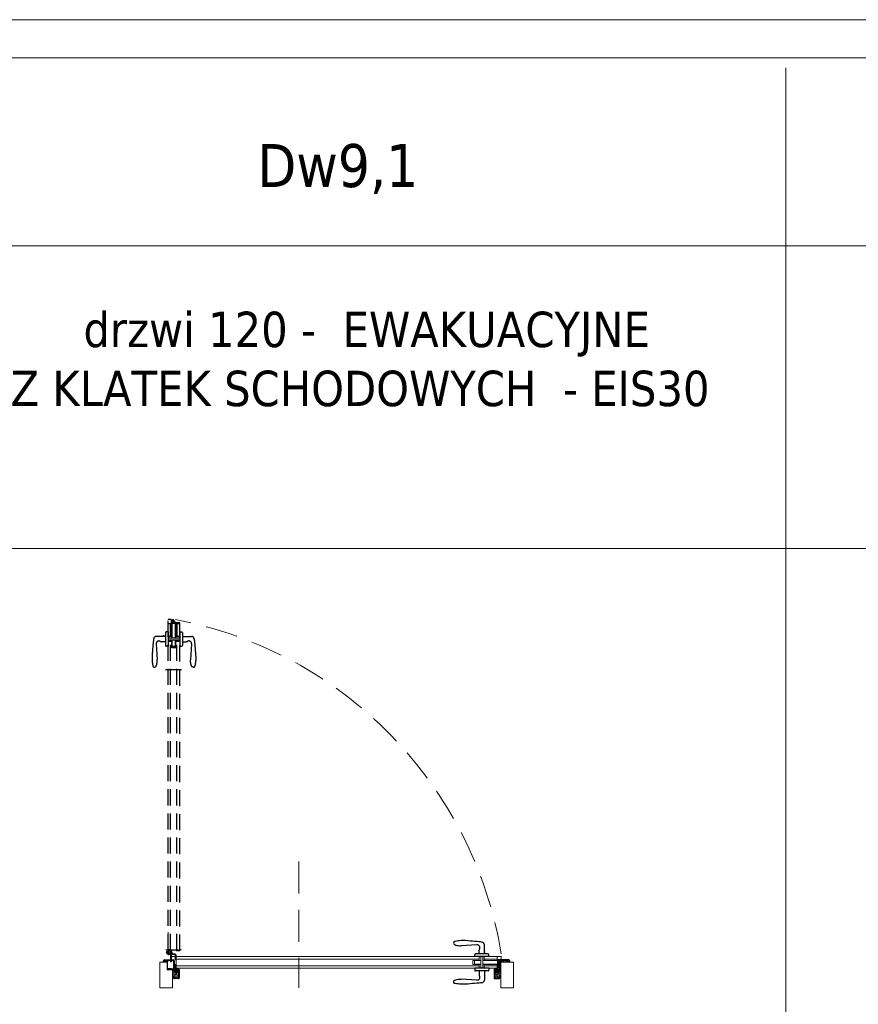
# Model space of a CAD drawing. Header units: millimetres. Extents: x 23192 to 149900, y -396339 to -79279.
# Tile 85 of 136: x 74805 to 75137, y -210549 to -210159. Entities that reach past the tile are written whole.
import ezdxf

# ---------------------------------------------------------------- set-up
doc = ezdxf.new("R2010")
doc.units = ezdxf.units.MM
for name, pattern in [('CENTER', [0.6, 0.375, -0.075, 0.075, -0.075]), ('DASHED', [19.05, 12.7, -6.35]), ('HIDDENX2', [19.05, 12.7, -6.35])]:
    doc.linetypes.add(name, pattern=pattern)
doc.layers.get('0').update_dxf_attribs({"lineweight": 0})
for name, color, linetype, lineweight in [('! Ślusarka opisy', 2, 'Continuous', 15), ('0_LEGENDA', 7, 'Continuous', 13), ('Drzwi - hatch', 8, 'Continuous', 5), ('Drzwi KRAWĘDZIE', 7, 'Continuous', 20)]:
    doc.layers.add(name, color=color, linetype=linetype, lineweight=lineweight)
for name, color, linetype in [('A_drzwi', 3, 'Continuous'), ('Drzwi - klamki', 150, 'Continuous'), ('Drzwi PRZER-DUŻA', 240, 'DASHED'), ('GRUBA', 4, 'Continuous'), ('GRUBA-2', 210, 'Continuous'), ('zawias', 7, 'Continuous')]:
    doc.layers.add(name, color=color, linetype=linetype)
doc.styles.add('ARIAL', font='tahoma.ttf')

msp = doc.modelspace()

# ---------------------------------------------------------------- hatches: boundary and pattern name
at = {"layer": 'Drzwi - hatch'}
h = msp.add_hatch(dxfattribs=at)
h.set_pattern_fill('AR-CONC', color=256, scale=0.003, angle=180)
h.set_pattern_definition([(230, (75407.76853, -207119.36813), (-0.546554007, 0.047817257), [0.05715, -0.62865]), (175, (75407.76853, -207119.3681), (0.10573026, -0.57317054), [0.04572, -0.50292175]), (280.451445, (75407.723, -207119.36414), (-0.44082374, -0.525353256), [0.04857003, -0.53427073]), (226.1842, (75407.7685, -207119.5205), (-0.81323712, 0.12612698), [0.085725, -0.942975]), (276.635558, (75407.7008, -207119.51), (-0.7122124, -0.74227837), [0.07285507, -0.80140682]), (171.18415, (75407.7685, -207119.5205), (-0.7122124, -0.74227837), [0.0685799, -0.7543792]), (201, (75407.69233, -207119.48243), (-0.454843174, 0.306795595), [0.05715, -0.62865]), (146, (75407.69233, -207119.4824), (-0.185406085, -0.5525639), [0.04572, -0.50292]), (251.451445, (75407.65443, -207119.45686), (-0.64024926, -0.24576831), [0.04857003, -0.53426981]), (217.5, (75407.76853, -207119.36813), (-0.00926581, -0.253665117), [0, -0.496824, 0, -0.51054, 0, -0.504825]), (187.5, (75407.76853, -207119.36813), (-0.200458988, -0.300541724), [0, -0.291084, 0, -0.485394, 0, -0.192405]), (147.5, (75407.93846, -207119.36813), (-0.406771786, 0.017186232), [0, -0.1905, 0, -0.59436, 0, -0.78867]), (137.5, (75408.01466, -207119.36813), (-0.444387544, -0.076279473), [0, -0.24765, 0, -0.394716, 0, -0.56007])])
h.paths.add_polyline_path([(74865.166, -210538.235), (74865.666, -210538.235), (74865.666, -210537.675), (74865.846, -210537.675), (74865.846, -210538.235, 0.4142136), (74866.006, -210538.395), (74867.576, -210538.395, 0.4142136), (74867.736, -210538.235), (74867.736, -210535.05, 1), (74867.546, -210535.05), (74867.546, -210535.715, -0.4142136), (74867.206, -210536.055), (74866.026, -210536.055, -0.4142136), (74865.686, -210535.715), (74865.686, -210534.855), (74864.886, -210534.855), (74864.886, -210534.655), (74863.286, -210534.655), (74863.286, -210531.355), (74862.006, -210531.355, 0.4142136), (74861.846, -210531.515), (74861.846, -210532.075), (74863.166, -210532.075), (74863.166, -210535.075), (74865.166, -210535.075)])
h = msp.add_hatch(dxfattribs=at)
h.set_pattern_fill('AR-CONC', color=256, scale=0.003, angle=180)
h.set_pattern_definition([(230, (75224.39557, -207061.1369), (-0.546554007, 0.047817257), [0.05715, -0.62865]), (175, (75224.39557, -207061.1369), (0.10573026, -0.57317054), [0.04572, -0.50292175]), (280.451445, (75224.35, -207061.13293), (-0.44082374, -0.525353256), [0.04857003, -0.53427073]), (226.1842, (75224.3956, -207061.2893), (-0.81323712, 0.12612698), [0.085725, -0.942975]), (276.635558, (75224.3278, -207061.2788), (-0.7122124, -0.74227837), [0.07285507, -0.80140682]), (171.18415, (75224.3956, -207061.2893), (-0.7122124, -0.74227837), [0.0685799, -0.7543792]), (201, (75224.31937, -207061.2512), (-0.454843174, 0.306795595), [0.05715, -0.62865]), (146, (75224.31937, -207061.2512), (-0.185406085, -0.5525639), [0.04572, -0.50292]), (251.451445, (75224.28147, -207061.22565), (-0.64024926, -0.24576831), [0.04857003, -0.53426981]), (217.5, (75224.39557, -207061.13692), (-0.00926581, -0.253665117), [0, -0.496824, 0, -0.51054, 0, -0.504825]), (187.5, (75224.39557, -207061.13692), (-0.200458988, -0.300541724), [0, -0.291084, 0, -0.485394, 0, -0.192405]), (147.5, (75224.5655, -207061.13692), (-0.406771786, 0.017186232), [0, -0.1905, 0, -0.59436, 0, -0.78867]), (137.5, (75224.6417, -207061.13692), (-0.444387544, -0.076279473), [0, -0.24765, 0, -0.394716, 0, -0.56007])])
h.paths.add_polyline_path([(74992.596, -210538.235, 0.4142136), (74992.756, -210538.395), (74994.326, -210538.395, 0.4142136), (74994.486, -210538.235), (74994.486, -210537.675), (74994.666, -210537.675), (74994.666, -210538.235), (74995.166, -210538.235), (74995.166, -210532.075), (74995.166, -210531.355), (74994.806, -210531.355, 0.4142136), (74994.646, -210531.515), (74994.646, -210535.715, -0.4142136), (74994.306, -210536.055), (74993.126, -210536.055, -0.4142136), (74992.786, -210535.715), (74992.786, -210535.05, 1), (74992.596, -210535.05)])
h.paths.add_polyline_path([(74995.166, -210532.075), (74998.486, -210532.075), (74998.486, -210531.515, 0.4142136), (74998.326, -210531.355), (74995.866, -210531.355), (74995.166, -210531.355)])

# ---------------------------------------------------------------- linework, layer by layer
at = {"layer": '! Ślusarka opisy', "linetype": 'HIDDENX2'}
msp.add_lwpolyline([(74915.166, -210492.275), (74915.166, -210542.275)], dxfattribs=at)
at = {"layer": '! Ślusarka opisy', "color": 8, "linetype": 'HIDDENX2'}
msp.add_arc((74836.342, -210554.862), 161.074, 9.29964, 79.25301, dxfattribs=at)
at = {"linetype": 'CENTER', "ltscale": 0.5}
msp.add_line((74868.793, -210527.225), (74862.429, -210527.225), dxfattribs=at)
at = {"linetype": 'CENTER', "ltscale": 0.2}
for p, q in [((74865.016, -210528.067), (74862.616, -210528.067)), ((74863.816, -210529.267), (74863.816, -210526.867))]:
    msp.add_line(p, q, dxfattribs=at)
for p, q in [((74863.791, -210528.042), (74863.566, -210528.042)), ((74863.566, -210528.042), (74863.566, -210528.092)), ((74863.566, -210528.092), (74863.791, -210528.092)), ((74863.841, -210527.792), (74863.791, -210527.792)), ((74863.791, -210527.792), (74863.791, -210528.042)), ((74863.791, -210528.092), (74863.791, -210528.317)), ((74863.791, -210528.317), (74863.841, -210528.317)), ((74863.841, -210528.042), (74863.841, -210527.792)), ((74864.091, -210528.042), (74863.841, -210528.042)), ((74863.841, -210528.317), (74863.841, -210528.092)), ((74863.841, -210528.092), (74864.091, -210528.092)), ((74864.091, -210528.092), (74864.091, -210528.042))]:
    msp.add_line(p, q)
at = {"ltscale": 0.2}
for p, q in [((74863.816, -210528.717), (74866.166, -210528.717)), ((74866.166, -210529.067), (74863.816, -210529.067)), ((74864.576, -210528.717), (74864.31, -210528.489)), ((74864.466, -210531.967), (74864.466, -210529.067)), ((74864.816, -210528.067), (74864.816, -210528.717)), ((74864.816, -210529.067), (74864.816, -210531.967)), ((74865.066, -210527.967), (74865.066, -210528.717)), ((74866.266, -210531.167), (74866.266, -210529.167)), ((74866.616, -210529.167), (74866.616, -210531.167)), ((74864.816, -210529.267), (74864.466, -210529.267)), ((74864.816, -210531.967), (74864.466, -210531.967)), ((74866.616, -210531.167), (74866.266, -210531.167))]:
    msp.add_line(p, q, dxfattribs=at)
msp.add_circle((74863.816, -210528.067), 0.65, dxfattribs=at)
for centre, radius, start, end in [((74863.816, -210528.067), 1, 319.4584, 270), ((74866.166, -210529.167), 0.45, 0, 90), ((74866.166, -210529.167), 0.1, 0, 90)]:
    msp.add_arc(centre, radius, start, end, dxfattribs=at)
at = {"layer": '0_LEGENDA', "linetype": 'ByBlock', "ltscale": 5}
for p, q in [((75107.824, -211350.81), (75107.824, -210178.512)), ((67487.721, -210248.82), (76925.659, -210248.814)), ((67487.721, -210368.468), (76925.547, -210368.463))]:
    msp.add_line(p, q, dxfattribs=at)
at = {"layer": '0_LEGENDA'}
for points in [[(76925.743, -210159.522), (67472.722, -210159.421), (67475.781, -212469.617), (76943.365, -212469.693)], [(76929.162, -212454.649), (67490.781, -212454.652), (67487.721, -210174.456), (76925.729, -210174.459)]]:
    msp.add_lwpolyline(points, dxfattribs=at)
at = {"layer": 'A_drzwi', "linetype": 'ByBlock'}
msp.add_arc((74861.689, -210511.185), 95.527, 89.4002, 89.40516, dxfattribs=at)
at = {"layer": 'Drzwi - klamki', "ltscale": 0.2}
for p, q in [((74985.666, -210525.22), (74979.416, -210525.615)), ((74988.616, -210528.815), (74988.616, -210525.215)), ((74984.766, -210529.875), (74984.766, -210529.115)), ((74990.066, -210528.815), (74985.066, -210528.815)), ((74986.516, -210528.815), (74986.516, -210527.333)), ((74988.816, -210527.815), (74988.616, -210527.815)), ((74988.816, -210528.315), (74988.616, -210528.315)), ((74988.816, -210528.315), (74988.816, -210527.815)), ((74990.366, -210529.875), (74990.366, -210529.115)), ((74990.366, -210529.875), (74984.766, -210529.875)), ((74990.366, -210529.875), (74984.766, -210529.875)), ((74990.366, -210534.475), (74984.766, -210534.475)), ((74984.766, -210534.475), (74984.766, -210535.235)), ((74990.066, -210535.535), (74985.066, -210535.535)), ((74986.516, -210535.535), (74986.516, -210537.017)), ((74988.616, -210535.535), (74988.616, -210539.135)), ((74990.366, -210534.475), (74990.366, -210535.235)), ((74985.666, -210539.13), (74979.416, -210538.735))]:
    msp.add_line(p, q, dxfattribs=at)
at = {"layer": 'Drzwi - klamki'}
for p, q in [((74865.866, -210533.375), (74866.066, -210533.375)), ((74865.866, -210534.375), (74865.866, -210533.375)), ((74865.866, -210533.375), (74866.066, -210533.575)), ((74865.965, -210533.375), (74865.866, -210533.474)), ((74866.064, -210533.375), (74865.866, -210533.572)), ((74866.066, -210533.471), (74865.866, -210533.671)), ((74865.866, -210533.474), (74866.066, -210533.674)), ((74866.066, -210533.57), (74865.866, -210533.77)), ((74865.866, -210533.572), (74866.066, -210533.772)), ((74866.066, -210533.669), (74865.866, -210533.869)), ((74865.866, -210533.671), (74866.066, -210533.871)), ((74866.066, -210533.767), (74865.866, -210533.967)), ((74865.866, -210533.77), (74866.066, -210533.97)), ((74866.066, -210533.866), (74865.866, -210534.066)), ((74865.866, -210533.869), (74866.066, -210534.069)), ((74866.066, -210533.965), (74865.866, -210534.165)), ((74865.866, -210533.967), (74866.066, -210534.167)), ((74866.066, -210534.064), (74865.866, -210534.264)), ((74865.866, -210534.066), (74866.066, -210534.266)), ((74866.066, -210534.163), (74865.866, -210534.363)), ((74865.866, -210534.165), (74866.066, -210534.365)), ((74865.866, -210534.264), (74865.977, -210534.375)), ((74865.866, -210534.363), (74865.879, -210534.375)), ((74866.066, -210534.375), (74865.866, -210534.375)), ((74866.066, -210535.275), (74865.881, -210535.089)), ((74866.066, -210535.575), (74865.881, -210535.389)), ((74866.052, -210535.86), (74865.881, -210535.689)), ((74866.066, -210535.133), (74865.952, -210535.019)), ((74866.066, -210535.433), (74865.952, -210535.319)), ((74866.066, -210535.733), (74865.952, -210535.619)), ((74866.066, -210534.261), (74865.953, -210534.375)), ((74865.965, -210533.375), (74866.066, -210533.476)), ((74866.066, -210534.36), (74866.052, -210534.375)), ((74866.064, -210533.375), (74866.066, -210533.377)), ((74866.066, -210533.375), (74866.066, -210534.375)), ((74866.066, -210535.133), (74866.087, -210535.075)), ((74866.066, -210535.275), (74866.066, -210535.433)), ((74866.066, -210535.575), (74866.066, -210535.733)), ((74866.087, -210535.075), (74866.494, -210535.075)), ((74866.087, -210535.875), (74867.216, -210535.875)), ((74866.166, -210535.175), (74866.166, -210535.379)), ((74866.166, -210535.175), (74866.494, -210535.175)), ((74866.166, -210535.379), (74866.631, -210535.494)), ((74866.166, -210535.482), (74866.652, -210535.602)), ((74866.166, -210535.482), (74866.166, -210535.775)), ((74866.166, -210535.775), (74867.116, -210535.775)), ((74866.544, -210535.02), (74866.507, -210534.64)), ((74866.93, -210534.525), (74866.606, -210534.525)), ((74866.644, -210535.01), (74866.61, -210534.669)), ((74866.631, -210535.494), (74867.136, -210535.132)), ((74866.913, -210534.625), (74866.65, -210534.625)), ((74866.652, -210535.602), (74867.116, -210535.269)), ((74867.116, -210535.269), (74867.116, -210535.775)), ((74867.216, -210535.279), (74867.216, -210535.414)), ((74867.216, -210535.414), (74867.281, -210535.35)), ((74867.216, -210535.556), (74867.352, -210535.42)), ((74867.216, -210535.556), (74867.216, -210535.733)), ((74867.216, -210535.733), (74867.281, -210535.669)), ((74867.216, -210535.875), (74867.352, -210535.739)), ((74867.289, -210535.234), (74867.366, -210535.273)), ((74867.366, -210535.075), (74867.38, -210534.934)), ((74992.966, -210535.075), (74992.953, -210534.934)), ((74993.044, -210535.234), (74992.966, -210535.273)), ((74993.116, -210535.556), (74992.981, -210535.42)), ((74993.116, -210535.875), (74992.981, -210535.739)), ((74993.116, -210535.414), (74993.052, -210535.35)), ((74993.116, -210535.733), (74993.052, -210535.669)), ((74993.116, -210535.279), (74993.116, -210535.414)), ((74993.116, -210535.556), (74993.116, -210535.733)), ((74994.246, -210535.875), (74993.116, -210535.875)), ((74993.701, -210535.494), (74993.197, -210535.132)), ((74993.681, -210535.602), (74993.216, -210535.269)), ((74993.216, -210535.269), (74993.216, -210535.775)), ((74994.166, -210535.775), (74993.216, -210535.775)), ((74993.402, -210534.525), (74993.726, -210534.525)), ((74993.42, -210534.625), (74993.683, -210534.625)), ((74994.166, -210535.482), (74993.681, -210535.602)), ((74993.689, -210535.01), (74993.722, -210534.669)), ((74994.166, -210535.379), (74993.701, -210535.494)), ((74993.789, -210535.02), (74993.826, -210534.64)), ((74994.246, -210535.075), (74993.838, -210535.075)), ((74994.166, -210535.175), (74993.838, -210535.175)), ((74994.166, -210535.175), (74994.166, -210535.379)), ((74994.166, -210535.482), (74994.166, -210535.775)), ((74994.266, -210535.133), (74994.246, -210535.075)), ((74994.466, -210533.375), (74994.266, -210533.375)), ((74994.266, -210533.375), (74994.266, -210534.375)), ((74994.466, -210533.375), (74994.266, -210533.575)), ((74994.368, -210533.375), (74994.266, -210533.476)), ((74994.269, -210533.375), (74994.266, -210533.377)), ((74994.266, -210533.471), (74994.466, -210533.671)), ((74994.466, -210533.474), (74994.266, -210533.674)), ((74994.266, -210533.57), (74994.466, -210533.77)), ((74994.466, -210533.572), (74994.266, -210533.772)), ((74994.266, -210533.669), (74994.466, -210533.869)), ((74994.466, -210533.671), (74994.266, -210533.871)), ((74994.266, -210533.767), (74994.466, -210533.967)), ((74994.466, -210533.77), (74994.266, -210533.97)), ((74994.266, -210533.866), (74994.466, -210534.066)), ((74994.466, -210533.869), (74994.266, -210534.069)), ((74994.266, -210533.965), (74994.466, -210534.165)), ((74994.466, -210533.967), (74994.266, -210534.167)), ((74994.266, -210534.064), (74994.466, -210534.264)), ((74994.466, -210534.066), (74994.266, -210534.266)), ((74994.266, -210534.163), (74994.466, -210534.363)), ((74994.466, -210534.165), (74994.266, -210534.365)), ((74994.266, -210534.261), (74994.38, -210534.375)), ((74994.266, -210534.36), (74994.281, -210534.375)), ((74994.266, -210534.375), (74994.466, -210534.375)), ((74994.266, -210535.133), (74994.381, -210535.019)), ((74994.266, -210535.275), (74994.452, -210535.089)), ((74994.266, -210535.275), (74994.266, -210535.433)), ((74994.266, -210535.433), (74994.381, -210535.319)), ((74994.266, -210535.575), (74994.452, -210535.389)), ((74994.266, -210535.575), (74994.266, -210535.733)), ((74994.266, -210535.733), (74994.381, -210535.619)), ((74994.269, -210533.375), (74994.466, -210533.572)), ((74994.281, -210535.86), (74994.452, -210535.689)), ((74994.466, -210534.264), (74994.355, -210534.375)), ((74994.368, -210533.375), (74994.466, -210533.474)), ((74994.466, -210534.363), (74994.454, -210534.375)), ((74994.466, -210534.375), (74994.466, -210533.375))]:
    msp.add_line(p, q, dxfattribs=at)
at = {"layer": 'Drzwi - klamki', "ltscale": 0.2}
for centre, radius, start, end in [((74977.156, -210524.565), 0.74, 108.92464, 180), ((74985.766, -210526.265), 1.05, 328.61185, 95.46502), ((74987.566, -210525.215), 1.05, 0, 90), ((74985.066, -210529.115), 0.3, 90, 180), ((74987.516, -210527.333), 1, 148.61185, 180), ((74990.066, -210529.115), 0.3, 0, 90), ((74985.066, -210535.235), 0.3, 180, 270), ((74990.066, -210535.235), 0.3, 270, 0), ((74977.156, -210539.785), 0.74, 180, 251.07536), ((74985.766, -210538.085), 1.05, 264.53498, 31.38815), ((74987.516, -210537.017), 1, 180, 211.38815), ((74987.566, -210539.135), 1.05, 270, 0)]:
    msp.add_arc(centre, radius, start, end, dxfattribs=at)
at = {"layer": 'Drzwi - klamki'}
for centre, radius, start, end in [((74865.916, -210535.054), 0.05, 45, 180), ((74865.916, -210535.054), 0.05, 180, 225), ((74865.916, -210535.354), 0.05, 45, 180), ((74865.916, -210535.354), 0.05, 180, 225), ((74865.916, -210535.654), 0.05, 45, 180), ((74865.916, -210535.654), 0.05, 180, 225), ((74866.087, -210535.825), 0.05, 225, 270), ((74866.494, -210535.025), 0.15, 270, 5.56341), ((74866.494, -210535.025), 0.05, 270, 5.56341), ((74866.606, -210534.625), 0.1, 90, 179.58751), ((74866.656, -210534.625), 0.15, 179.58751, 185.56341), ((74866.65, -210534.665), 0.04, 90, 185.56341), ((74866.913, -210534.725), 0.1, 69.87884, 90), ((74866.93, -210534.625), 0.1, 71.01553, 90), ((74866.631, -210535.494), 0.919, 57.55941, 69.87884), ((74866.631, -210535.494), 1.019, 49.45857, 71.01553), ((74866.99, -210534.929), 0.25, 305.62394, 57.55941), ((74867.266, -210535.279), 0.05, 63.42534, 180), ((74867.316, -210535.385), 0.05, 0, 135), ((74867.316, -210535.704), 0.05, 0, 135), ((74867.131, -210534.909), 0.25, 354.4299, 49.45857), ((74867.316, -210535.385), 0.05, 315, 0), ((74867.316, -210535.704), 0.05, 315, 0), ((74993.201, -210534.909), 0.25, 130.54143, 185.5701), ((74993.016, -210535.385), 0.05, 45, 180), ((74993.016, -210535.385), 0.05, 180, 225), ((74993.016, -210535.704), 0.05, 45, 180), ((74993.016, -210535.704), 0.05, 180, 225), ((74993.701, -210535.494), 1.019, 108.98447, 130.54143), ((74993.066, -210535.279), 0.05, 0, 116.57466), ((74993.342, -210534.929), 0.25, 122.44059, 234.37606), ((74993.701, -210535.494), 0.919, 110.12116, 122.44059), ((74993.402, -210534.625), 0.1, 90, 108.98447), ((74993.42, -210534.725), 0.1, 90, 110.12116), ((74993.683, -210534.665), 0.04, 354.43659, 90), ((74993.838, -210535.025), 0.15, 174.43659, 270), ((74993.726, -210534.625), 0.1, 0.41249, 90), ((74993.838, -210535.025), 0.05, 174.43659, 270), ((74993.676, -210534.625), 0.15, 354.43659, 0.41249), ((74994.246, -210535.825), 0.05, 270, 315), ((74994.416, -210535.054), 0.05, 0, 135), ((74994.416, -210535.354), 0.05, 0, 135), ((74994.416, -210535.654), 0.05, 0, 135), ((74994.416, -210535.054), 0.05, 315, 0), ((74994.416, -210535.354), 0.05, 315, 0), ((74994.416, -210535.654), 0.05, 315, 0)]:
    msp.add_arc(centre, radius, start, end, dxfattribs=at)
at = {"layer": 'Drzwi - klamki', "ltscale": 0.2}
msp.add_ellipse((74979.416, -210524.574), major_axis=(3, 0), ratio=0.3470158, start_param=3.1329974, end_param=4.712389, dxfattribs=at)
at = {"layer": 'Drzwi - klamki', "ltscale": 0.2, "extrusion": (0, 0, -1)}
msp.add_ellipse((74979.416, -210539.776), major_axis=(3, 0), ratio=0.3470158, start_param=3.1329974, end_param=4.712389, dxfattribs=at)
at = {"layer": 'Drzwi - klamki', "ltscale": 0.2}
for points in [[(74987.566, -210524.165), (74986.516, -210524.015), (74982.966, -210523.715), (74979.416, -210523.533), (74976.916, -210523.865)], [(74987.566, -210540.185), (74986.516, -210540.335), (74982.966, -210540.635), (74979.416, -210540.817), (74976.916, -210540.485)]]:
    msp.add_spline(points, degree=3, dxfattribs=at)
at = {"layer": 'Drzwi KRAWĘDZIE'}
for p, q in [((74863.466, -210528.725), (74863.466, -210520.266)), ((74863.466, -210527.225), (74867.966, -210527.225)), ((74863.566, -210528.825), (74864.466, -210528.825)), ((74864.466, -210527.325), (74866.766, -210527.325)), ((74864.466, -210528.825), (74864.466, -210527.625)), ((74866.766, -210527.625), (74866.766, -210527.325)), ((74866.766, -210527.625), (74867.966, -210527.625)), ((74863.166, -210535.075), (74863.166, -210532.075)), ((74865.166, -210529.875), (74995.166, -210529.875)), ((74866.666, -210529.875), (74866.666, -210534.475)), ((74866.666, -210530.875), (74986.567, -210530.875)), ((74984.064, -210532.95), (74984.064, -210531.35)), ((74984.064, -210531.35), (74987.167, -210531.35)), ((74984.064, -210532.95), (74987.167, -210532.95)), ((74984.654, -210532.85), (74984.654, -210531.45)), ((74984.654, -210531.45), (74984.654, -210532.85)), ((74984.654, -210531.45), (74987.167, -210531.45)), ((74984.654, -210532.85), (74987.167, -210532.85)), ((74986.567, -210531.35), (74986.567, -210529.875)), ((74986.567, -210534.472), (74986.567, -210532.96)), ((74987.167, -210534.472), (74987.167, -210529.875)), ((74987.967, -210534.472), (74987.967, -210529.875)), ((74987.967, -210531.35), (74993.77, -210531.35)), ((74987.967, -210531.45), (74993.77, -210531.45)), ((74987.967, -210532.85), (74993.77, -210532.85)), ((74987.967, -210532.95), (74993.77, -210532.95)), ((74988.567, -210531.35), (74988.567, -210529.875)), ((74988.567, -210530.875), (74993.666, -210530.875)), ((74988.567, -210534.472), (74988.567, -210532.96)), ((74993.666, -210529.875), (74993.666, -210531.35)), ((74993.666, -210532.95), (74993.666, -210534.475)), ((74993.77, -210533.125), (74993.77, -210531.175)), ((74993.77, -210531.175), (74994.066, -210531.175)), ((74994.066, -210531.175), (74993.77, -210531.175)), ((74995.266, -210531.075), (74994.066, -210531.075)), ((74994.066, -210531.075), (74994.066, -210534.155)), ((74994.066, -210531.075), (74994.066, -210534.375)), ((74994.066, -210533.125), (74994.066, -210531.175)), ((74994.066, -210533.125), (74994.066, -210531.175)), ((74994.068, -210531.571), (74995.068, -210531.571)), ((74994.068, -210531.571), (74995.266, -210531.571)), ((74994.068, -210532.721), (74995.266, -210531.871)), ((74994.068, -210531.871), (74995.266, -210531.871)), ((74994.466, -210531.57), (74994.666, -210531.57)), ((74995.266, -210531.075), (74995.266, -210529.975)), ((74995.266, -210531.571), (74995.266, -210531.871)), ((74865.166, -210535.075), (74863.166, -210535.075)), ((74866.566, -210533.175), (74866.266, -210533.175)), ((74866.266, -210534.375), (74866.266, -210533.175)), ((74866.366, -210534.475), (74993.966, -210534.475)), ((74866.666, -210533.475), (74986.567, -210533.475)), ((74988.567, -210533.475), (74993.666, -210533.475)), ((74994.066, -210533.125), (74993.77, -210533.125)), ((74865.666, -210538.235), (74865.166, -210538.235)), ((74994.666, -210538.235), (74995.166, -210538.235))]:
    msp.add_line(p, q, dxfattribs=at)
msp.add_lwpolyline([(74865.166, -210535.075), (74865.166, -210542.275), (74860.166, -210542.275), (74860.166, -210532.075), (74863.166, -210532.075)], dxfattribs=at)
msp.add_lwpolyline([(75000.166, -210532.075), (74995.166, -210532.075), (74995.166, -210542.275), (75000.166, -210542.275)], close=True, dxfattribs=at)
for centre, start, end in [((74863.566, -210528.725), 180, 270), ((74867.966, -210527.525), 270, 0), ((74995.166, -210529.975), 0, 90), ((74866.366, -210534.375), 180, 270), ((74993.966, -210534.375), 270, 0)]:
    msp.add_arc(centre, 0.1, start, end, dxfattribs=at)
at = {"layer": 'Drzwi KRAWĘDZIE', "ltscale": 0.2}
msp.add_arc((74865.166, -210529.975), 0.1, 90, 180, dxfattribs=at)
at = {"layer": 'Drzwi PRZER-DUŻA', "ltscale": 0.5}
for p, q in [((74863.466, -210527.225), (74863.466, -210396.725)), ((74868.066, -210527.525), (74868.066, -210397.925)), ((74864.466, -210527.225), (74864.466, -210405.324)), ((74866.966, -210527.225), (74866.966, -210405.324))]:
    msp.add_line(p, q, dxfattribs=at)
at = {"layer": 'Drzwi PRZER-DUŻA'}
for p, q in [((74864.666, -210396.625), (74863.566, -210396.625)), ((74864.666, -210396.625), (74864.666, -210397.825)), ((74865.162, -210397.823), (74865.162, -210396.625)), ((74865.162, -210396.625), (74865.462, -210396.625)), ((74865.162, -210397.823), (74865.162, -210396.823)), ((74865.462, -210397.823), (74865.462, -210396.625)), ((74866.312, -210397.823), (74865.462, -210396.625)), ((74863.466, -210398.225), (74864.941, -210398.225)), ((74864.466, -210403.324), (74864.466, -210398.225)), ((74864.666, -210397.825), (74867.75, -210397.825)), ((74864.666, -210397.825), (74867.966, -210397.825)), ((74864.766, -210397.825), (74864.766, -210398.121)), ((74864.766, -210398.121), (74864.766, -210397.825)), ((74866.716, -210397.825), (74864.766, -210397.825)), ((74866.716, -210397.825), (74864.766, -210397.825)), ((74866.716, -210398.121), (74864.766, -210398.121)), ((74864.941, -210403.924), (74864.941, -210398.121)), ((74865.041, -210403.924), (74865.041, -210398.121)), ((74866.441, -210403.924), (74866.441, -210398.121)), ((74866.541, -210403.924), (74866.541, -210398.121)), ((74866.541, -210398.225), (74868.066, -210398.225)), ((74866.716, -210397.825), (74866.716, -210398.121)), ((74867.066, -210403.324), (74867.066, -210398.225)), ((74862.406, -210403.275), (74858.806, -210403.275)), ((74861.406, -210403.075), (74861.406, -210403.275)), ((74861.906, -210403.075), (74861.406, -210403.075)), ((74861.906, -210403.075), (74861.906, -210403.275)), ((74862.406, -210401.825), (74862.406, -210406.825)), ((74863.466, -210401.525), (74862.706, -210401.525)), ((74863.466, -210401.525), (74863.466, -210407.125)), ((74863.466, -210401.525), (74863.466, -210407.125)), ((74864.941, -210403.324), (74863.466, -210403.324)), ((74868.064, -210403.924), (74863.466, -210403.924)), ((74868.064, -210403.324), (74866.551, -210403.324)), ((74868.066, -210401.525), (74868.826, -210401.525)), ((74868.066, -210401.525), (74868.066, -210407.125)), ((74869.126, -210401.825), (74869.126, -210406.825)), ((74869.126, -210403.275), (74872.726, -210403.275)), ((74858.811, -210406.225), (74859.206, -210412.475)), ((74862.406, -210405.375), (74860.924, -210405.375)), ((74863.466, -210407.125), (74862.706, -210407.125)), ((74868.064, -210404.724), (74863.466, -210404.724)), ((74864.941, -210405.324), (74863.466, -210405.324)), ((74864.941, -210407.827), (74864.941, -210404.724)), ((74866.541, -210407.827), (74864.941, -210407.827)), ((74865.041, -210407.237), (74865.041, -210404.724)), ((74865.041, -210407.237), (74866.441, -210407.237)), ((74866.441, -210407.237), (74865.041, -210407.237)), ((74866.441, -210407.237), (74866.441, -210404.724)), ((74866.541, -210407.827), (74866.541, -210404.724)), ((74868.064, -210405.324), (74866.551, -210405.324)), ((74868.066, -210407.125), (74868.826, -210407.125)), ((74869.126, -210405.375), (74870.609, -210405.375)), ((74872.722, -210406.225), (74872.326, -210412.475)), ((74868.793, -210416.519), (74862.429, -210416.519))]:
    msp.add_line(p, q, dxfattribs=at)
for centre, radius, start, end in [((74863.566, -210396.725), 0.1, 90, 180), ((74867.966, -210397.925), 0.1, 0, 90), ((74858.806, -210404.325), 1.05, 90, 180), ((74862.706, -210401.825), 0.3, 90, 180), ((74868.826, -210401.825), 0.3, 0, 90), ((74872.726, -210404.325), 1.05, 0, 90), ((74859.856, -210406.125), 1.05, 58.61185, 185.46502), ((74860.924, -210404.375), 1, 238.61185, 270), ((74862.706, -210406.825), 0.3, 180, 270), ((74868.826, -210406.825), 0.3, 270, 0), ((74870.609, -210404.375), 1, 270, 301.38815), ((74871.676, -210406.125), 1.05, 354.53498, 121.38815), ((74858.156, -210414.735), 0.74, 198.92464, 270), ((74873.376, -210414.735), 0.74, 270, 341.07536)]:
    msp.add_arc(centre, radius, start, end, dxfattribs=at)
msp.add_ellipse((74858.165, -210412.475), major_axis=(0, -3), ratio=0.3470158, start_param=-0.0085952, end_param=1.5707963, dxfattribs=at)
at = {"layer": 'Drzwi PRZER-DUŻA', "extrusion": (0, 0, -1)}
msp.add_ellipse((74873.367, -210412.475), major_axis=(0, -3), ratio=0.3470158, start_param=-0.0085952, end_param=1.5707963, dxfattribs=at)
at = {"layer": 'Drzwi PRZER-DUŻA'}
for points in [[(74857.756, -210404.325), (74857.606, -210405.375), (74857.306, -210408.925), (74857.124, -210412.475), (74857.456, -210414.975)], [(74873.776, -210404.325), (74873.926, -210405.375), (74874.226, -210408.925), (74874.408, -210412.475), (74874.076, -210414.975)]]:
    msp.add_spline(points, degree=3, dxfattribs=at)
at = {"layer": 'GRUBA', "ltscale": 0.2}
for p, q in [((74861.666, -210532.075), (74861.666, -210531.515)), ((74861.846, -210532.075), (74861.666, -210532.075)), ((74861.846, -210531.515), (74861.846, -210532.075)), ((74862.006, -210531.175), (74865.526, -210531.175)), ((74864.466, -210531.355), (74862.006, -210531.355)), ((74865.526, -210531.355), (74864.466, -210531.355)), ((74865.686, -210535.715), (74865.686, -210531.515)), ((74865.866, -210531.515), (74865.866, -210531.975)), ((74865.866, -210531.975), (74865.866, -210535.715)), ((74994.466, -210531.515), (74994.466, -210531.975)), ((74994.466, -210531.975), (74994.466, -210535.715)), ((74994.646, -210535.715), (74994.646, -210531.515)), ((74998.326, -210531.175), (74994.806, -210531.175)), ((74994.806, -210531.355), (74995.866, -210531.355)), ((74995.866, -210531.355), (74998.326, -210531.355)), ((74998.486, -210531.515), (74998.486, -210532.075)), ((74998.486, -210532.075), (74998.666, -210532.075)), ((74998.666, -210532.075), (74998.666, -210531.515)), ((74866.026, -210535.875), (74867.206, -210535.875)), ((74867.206, -210536.055), (74866.026, -210536.055)), ((74867.366, -210535.715), (74867.366, -210535.05)), ((74867.546, -210535.05), (74867.546, -210535.715)), ((74867.736, -210538.235), (74867.736, -210535.05)), ((74867.916, -210535.05), (74867.916, -210538.235)), ((74992.416, -210535.05), (74992.416, -210538.235)), ((74992.596, -210538.235), (74992.596, -210535.05)), ((74992.786, -210535.05), (74992.786, -210535.715)), ((74992.966, -210535.715), (74992.966, -210535.05)), ((74994.306, -210535.875), (74993.126, -210535.875)), ((74993.126, -210536.055), (74994.306, -210536.055)), ((74865.666, -210538.235), (74865.666, -210537.675)), ((74865.666, -210537.675), (74865.846, -210537.675)), ((74865.846, -210537.675), (74865.846, -210538.235)), ((74866.006, -210538.395), (74867.576, -210538.395)), ((74867.576, -210538.575), (74866.006, -210538.575)), ((74994.326, -210538.395), (74992.756, -210538.395)), ((74992.756, -210538.575), (74994.326, -210538.575)), ((74994.666, -210537.675), (74994.486, -210537.675)), ((74994.486, -210537.675), (74994.486, -210538.235)), ((74994.666, -210538.235), (74994.666, -210537.675))]:
    msp.add_line(p, q, dxfattribs=at)
at = {"layer": 'GRUBA'}
for p, q in [((74864.216, -210531.355), (74864.216, -210531.175)), ((74864.216, -210531.175), (74865.216, -210531.175)), ((74864.466, -210531.355), (74864.216, -210531.355)), ((74865.216, -210531.355), (74864.816, -210531.355)), ((74865.216, -210531.175), (74865.216, -210531.355)), ((74865.686, -210532.175), (74865.866, -210532.175)), ((74865.686, -210533.575), (74865.686, -210532.175)), ((74865.866, -210532.175), (74865.866, -210533.575)), ((74865.866, -210533.575), (74865.686, -210533.575))]:
    msp.add_line(p, q, dxfattribs=at)
at = {"layer": 'GRUBA', "ltscale": 0.2}
for centre, radius, start, end in [((74862.006, -210531.515), 0.34, 90, 180), ((74862.006, -210531.515), 0.16, 90, 180), ((74865.526, -210531.515), 0.34, 0, 90), ((74865.526, -210531.515), 0.16, 0, 90), ((74865.526, -210531.515), 0.16, 0, 90), ((74994.806, -210531.515), 0.34, 90, 180), ((74994.806, -210531.515), 0.16, 90, 180), ((74998.326, -210531.515), 0.34, 0, 90), ((74998.326, -210531.515), 0.16, 0, 90), ((74866.026, -210535.715), 0.34, 180, 270), ((74866.026, -210535.715), 0.16, 180, 270), ((74867.206, -210535.715), 0.16, 270, 0), ((74867.206, -210535.715), 0.34, 270, 0), ((74867.641, -210535.05), 0.275, 0, 180), ((74867.641, -210535.05), 0.095, 0, 180), ((74992.691, -210535.05), 0.275, 0, 180), ((74992.691, -210535.05), 0.095, 0, 180), ((74993.126, -210535.715), 0.34, 180, 270), ((74993.126, -210535.715), 0.16, 180, 270), ((74994.306, -210535.715), 0.16, 270, 0), ((74994.306, -210535.715), 0.34, 270, 0), ((74866.006, -210538.235), 0.34, 180, 270), ((74866.006, -210538.235), 0.16, 180, 270), ((74867.576, -210538.235), 0.34, 270, 0), ((74867.576, -210538.235), 0.16, 270, 0), ((74992.756, -210538.235), 0.34, 180, 270), ((74992.756, -210538.235), 0.16, 180, 270), ((74994.326, -210538.235), 0.34, 270, 0), ((74994.326, -210538.235), 0.16, 270, 0)]:
    msp.add_arc(centre, radius, start, end, dxfattribs=at)
at = {"layer": 'GRUBA-2', "ltscale": 0.2}
msp.add_line((74866.616, -210533.175), (74866.266, -210533.175), dxfattribs=at)
at = {"layer": 'zawias', "ltscale": 0.2}
for p, q in [((74863.286, -210534.655), (74863.286, -210531.355)), ((74863.286, -210531.355), (74863.826, -210531.355)), ((74863.826, -210531.355), (74863.826, -210531.505)), ((74865.326, -210531.505), (74865.326, -210531.355)), ((74865.326, -210531.355), (74865.526, -210531.355)), ((74865.686, -210531.515), (74865.686, -210534.855)), ((74864.886, -210534.655), (74863.286, -210534.655)), ((74864.886, -210534.855), (74864.886, -210534.655)), ((74865.686, -210534.855), (74864.886, -210534.855))]:
    msp.add_line(p, q, dxfattribs=at)

# ---------------------------------------------------------------- texts
at = {"layer": '0_LEGENDA', "linetype": 'ByBlock', "ltscale": 5, "width": 360, "attachment_point": 1, "style": 'ARIAL'}
for s, insert, char_height in [('\\pxqc;Dw9,1', (74750.634, -210208.591), 17), ('\\pxi6.1926,qc; drzwi 120 -  EWAKUACYJNE  \\PZ KLATEK SCHODOWYCH  - EIS30', (74716.054, -210274.874), 14)]:
    msp.add_mtext(s, dxfattribs=dict(at, insert=insert, char_height=char_height))

doc.saveas('drawing.dxf')
